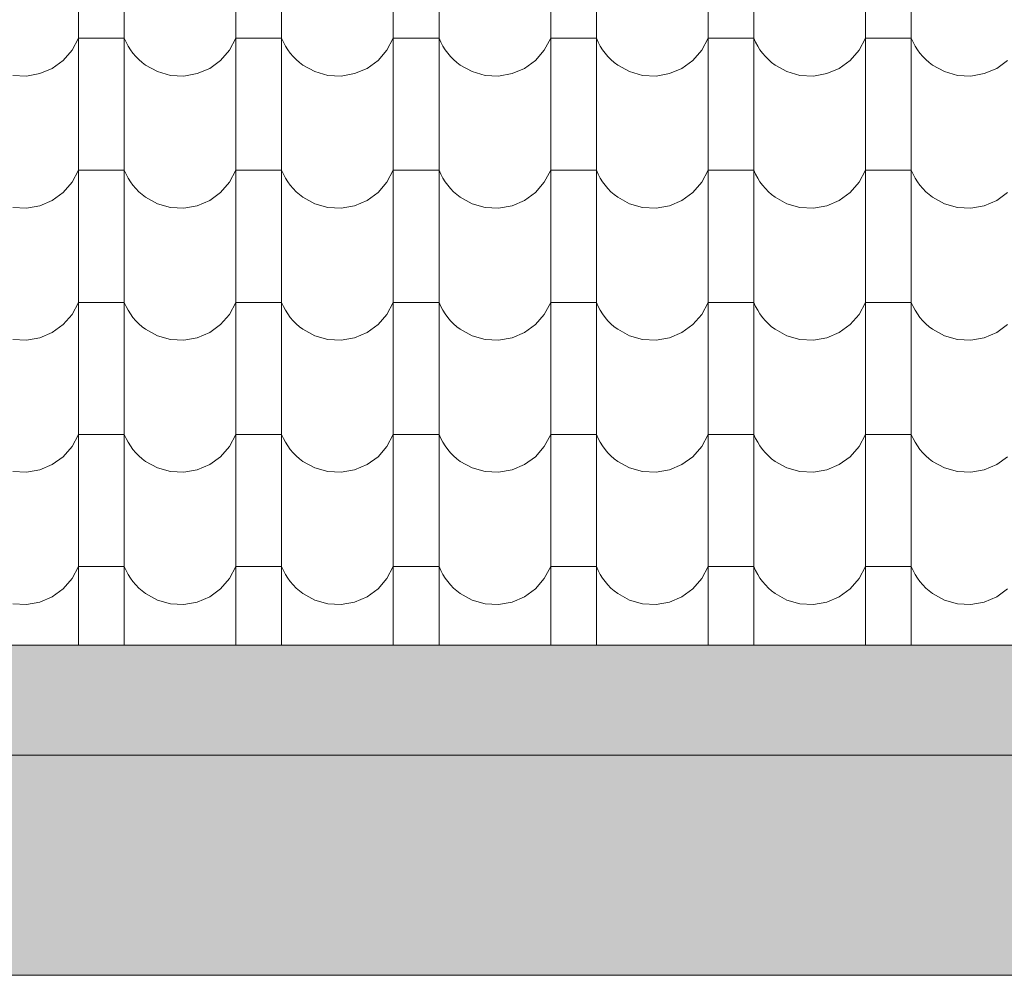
# Model space of a CAD drawing. Header units: millimetres. Extents: x -68772 to 137055, y -73300 to 19650.
# Tile 163 of 212: x 83115 to 84456, y -46900 to -45598. Entities that reach past the tile are written whole.
import ezdxf

# ---------------------------------------------------------------- set-up
doc = ezdxf.new("R2010")
doc.units = ezdxf.units.MM
doc.header["$MEASUREMENT"] = 0
doc.linetypes.add('Przerywana', pattern=[480, 240, -240])
for name, color, linetype, lineweight in [('Nowe_440-K Belki_Nr_pióra__1', 7, 'Continuous', 18), ('Nowe_810-G Ogólne_Nr_pióra__1', 7, 'Continuous', 18), ('Nowe_810-G Ogólne_Nr_pióra__26', 13, 'Continuous', 18)]:
    doc.layers.add(name, color=color, linetype=linetype, lineweight=lineweight)

# ---------------------------------------------------------------- blocks, each defined once
blk = doc.blocks.new('*X50')
at = {"layer": 'Nowe_810-G Ogólne_Nr_pióra__26', "color": 13, "linetype": 'Continuous', "lineweight": 18}
for p, q in [((83194.8, -45552.6), (83194.8, -45732.7)), ((83257.2, -45552.6), (83257.2, -45732.7)), ((83409.3, -45552.6), (83409.3, -45732.7)), ((83471.7, -45552.6), (83471.7, -45732.7)), ((83623.8, -45552.6), (83623.8, -45732.7)), ((83686.2, -45552.6), (83686.2, -45732.7)), ((83838.3, -45552.6), (83838.3, -45732.7)), ((83900.7, -45552.6), (83900.7, -45732.7)), ((84052.8, -45552.6), (84052.8, -45732.7)), ((84115.2, -45552.6), (84115.2, -45732.7)), ((84267.3, -45552.6), (84267.3, -45732.7)), ((84329.7, -45552.6), (84329.7, -45732.7)), ((83186.1, -45639.2), (83194.8, -45622.9)), ((83226, -45622.9), (83194.8, -45622.9)), ((83257.2, -45622.9), (83226, -45622.9)), ((83257.2, -45622.9), (83259.6, -45628.3)), ((83259.6, -45628.3), (83262.4, -45633.6)), ((83400.6, -45639.2), (83409.3, -45622.9)), ((83440.5, -45622.9), (83409.3, -45622.9)), ((83471.7, -45622.9), (83440.5, -45622.9)), ((83471.7, -45622.9), (83474.1, -45628.3)), ((83474.1, -45628.3), (83476.9, -45633.6)), ((83615.1, -45639.2), (83623.8, -45622.9)), ((83655, -45622.9), (83623.8, -45622.9)), ((83686.2, -45622.9), (83655, -45622.9)), ((83686.2, -45622.9), (83688.6, -45628.3)), ((83688.6, -45628.3), (83691.4, -45633.6)), ((83829.6, -45639.2), (83838.3, -45622.9)), ((83869.5, -45622.9), (83838.3, -45622.9)), ((83900.7, -45622.9), (83869.5, -45622.9)), ((83900.7, -45622.9), (83903.1, -45628.3)), ((83903.1, -45628.3), (83905.9, -45633.6)), ((84044.1, -45639.2), (84052.8, -45622.9)), ((84084, -45622.9), (84052.8, -45622.9)), ((84115.2, -45622.9), (84084, -45622.9)), ((84115.2, -45622.9), (84117.6, -45628.3)), ((84117.6, -45628.3), (84120.4, -45633.6)), ((84258.6, -45639.2), (84267.3, -45622.9)), ((84298.5, -45622.9), (84267.3, -45622.9)), ((84329.7, -45622.9), (84298.5, -45622.9)), ((84329.7, -45622.9), (84332.1, -45628.3)), ((84332.1, -45628.3), (84334.9, -45633.6)), ((83174, -45653.1), (83186.1, -45639.2)), ((83262.4, -45633.6), (83265.5, -45638.6)), ((83265.5, -45638.6), (83269, -45643.4)), ((83269, -45643.4), (83272.8, -45647.9)), ((83388.5, -45653.1), (83400.6, -45639.2)), ((83476.9, -45633.6), (83480, -45638.6)), ((83480, -45638.6), (83483.5, -45643.4)), ((83483.5, -45643.4), (83487.3, -45647.9)), ((83603, -45653.1), (83615.1, -45639.2)), ((83691.4, -45633.6), (83694.5, -45638.6)), ((83694.5, -45638.6), (83698, -45643.4)), ((83698, -45643.4), (83701.8, -45647.9)), ((83817.5, -45653.1), (83829.6, -45639.2)), ((83905.9, -45633.6), (83909, -45638.6)), ((83909, -45638.6), (83912.5, -45643.4)), ((83912.5, -45643.4), (83916.3, -45647.9)), ((84032, -45653.1), (84044.1, -45639.2)), ((84120.4, -45633.6), (84123.5, -45638.6)), ((84123.5, -45638.6), (84127, -45643.4)), ((84127, -45643.4), (84130.8, -45647.9)), ((84246.5, -45653.1), (84258.6, -45639.2)), ((84334.9, -45633.6), (84338, -45638.6)), ((84338, -45638.6), (84341.5, -45643.4)), ((84341.5, -45643.4), (84345.3, -45647.9)), ((83159.1, -45664), (83174, -45653.1)), ((83272.8, -45647.9), (83276.9, -45652.1)), ((83276.9, -45652.1), (83281.4, -45656)), ((83281.4, -45656), (83286.1, -45659.6)), ((83373.6, -45664), (83388.5, -45653.1)), ((83487.3, -45647.9), (83491.4, -45652.1)), ((83491.4, -45652.1), (83495.9, -45656)), ((83495.9, -45656), (83500.6, -45659.6)), ((83588.1, -45664), (83603, -45653.1)), ((83701.8, -45647.9), (83705.9, -45652.1)), ((83705.9, -45652.1), (83710.4, -45656)), ((83710.4, -45656), (83715.1, -45659.6)), ((83802.6, -45664), (83817.5, -45653.1)), ((83916.3, -45647.9), (83920.4, -45652.1)), ((83920.4, -45652.1), (83924.9, -45656)), ((83924.9, -45656), (83929.6, -45659.6)), ((84017.1, -45664), (84032, -45653.1)), ((84130.8, -45647.9), (84134.9, -45652.1)), ((84134.9, -45652.1), (84139.4, -45656)), ((84139.4, -45656), (84144.1, -45659.6)), ((84231.6, -45664), (84246.5, -45653.1)), ((84345.3, -45647.9), (84349.4, -45652.1)), ((84349.4, -45652.1), (84353.9, -45656)), ((84353.9, -45656), (84358.6, -45659.6)), ((84446.1, -45664), (84461, -45653.1)), ((83123.9, -45674.5), (83142.1, -45671.2)), ((83142.1, -45671.2), (83159.1, -45664)), ((83286.1, -45659.6), (83302.3, -45668.5)), ((83302.3, -45668.5), (83320, -45673.5)), ((83338.4, -45674.5), (83356.6, -45671.2)), ((83356.6, -45671.2), (83373.6, -45664)), ((83500.6, -45659.6), (83516.8, -45668.5)), ((83516.8, -45668.5), (83534.5, -45673.5)), ((83552.9, -45674.5), (83571.1, -45671.2)), ((83571.1, -45671.2), (83588.1, -45664)), ((83715.1, -45659.6), (83731.3, -45668.5)), ((83731.3, -45668.5), (83749, -45673.5)), ((83767.4, -45674.5), (83785.6, -45671.2)), ((83785.6, -45671.2), (83802.6, -45664)), ((83929.6, -45659.6), (83945.8, -45668.5)), ((83945.8, -45668.5), (83963.5, -45673.5)), ((83981.9, -45674.5), (84000.1, -45671.2)), ((84000.1, -45671.2), (84017.1, -45664)), ((84144.1, -45659.6), (84160.3, -45668.5)), ((84160.3, -45668.5), (84178, -45673.5)), ((84196.4, -45674.5), (84214.6, -45671.2)), ((84214.6, -45671.2), (84231.6, -45664)), ((84358.6, -45659.6), (84374.8, -45668.5)), ((84374.8, -45668.5), (84392.5, -45673.5)), ((84410.9, -45674.5), (84429.1, -45671.2)), ((84429.1, -45671.2), (84446.1, -45664)), ((83105.5, -45673.5), (83123.9, -45674.5)), ((83320, -45673.5), (83338.4, -45674.5)), ((83534.5, -45673.5), (83552.9, -45674.5)), ((83749, -45673.5), (83767.4, -45674.5)), ((83963.5, -45673.5), (83981.9, -45674.5)), ((84178, -45673.5), (84196.4, -45674.5)), ((84392.5, -45673.5), (84410.9, -45674.5)), ((83194.8, -45732.7), (83194.8, -45912.7)), ((83257.2, -45732.7), (83257.2, -45912.7)), ((83409.3, -45732.7), (83409.3, -45912.7)), ((83471.7, -45732.7), (83471.7, -45912.7)), ((83623.8, -45732.7), (83623.8, -45912.7)), ((83686.2, -45732.7), (83686.2, -45912.7)), ((83838.3, -45732.7), (83838.3, -45912.7)), ((83900.7, -45732.7), (83900.7, -45912.7)), ((84052.8, -45732.7), (84052.8, -45912.7)), ((84115.2, -45732.7), (84115.2, -45912.7)), ((84267.3, -45732.7), (84267.3, -45912.7)), ((84329.7, -45732.7), (84329.7, -45912.7)), ((83186.1, -45819.2), (83194.8, -45802.9)), ((83226, -45802.9), (83194.8, -45802.9)), ((83257.2, -45802.9), (83226, -45802.9)), ((83257.2, -45802.9), (83259.6, -45808.4)), ((83400.6, -45819.2), (83409.3, -45802.9)), ((83440.5, -45802.9), (83409.3, -45802.9)), ((83471.7, -45802.9), (83440.5, -45802.9)), ((83471.7, -45802.9), (83474.1, -45808.4)), ((83615.1, -45819.2), (83623.8, -45802.9)), ((83655, -45802.9), (83623.8, -45802.9)), ((83686.2, -45802.9), (83655, -45802.9)), ((83686.2, -45802.9), (83688.6, -45808.4)), ((83829.6, -45819.2), (83838.3, -45802.9)), ((83869.5, -45802.9), (83838.3, -45802.9)), ((83900.7, -45802.9), (83869.5, -45802.9)), ((83900.7, -45802.9), (83903.1, -45808.4)), ((84044.1, -45819.2), (84052.8, -45802.9)), ((84084, -45802.9), (84052.8, -45802.9)), ((84115.2, -45802.9), (84084, -45802.9)), ((84115.2, -45802.9), (84117.6, -45808.4)), ((84258.6, -45819.2), (84267.3, -45802.9)), ((84298.5, -45802.9), (84267.3, -45802.9)), ((84329.7, -45802.9), (84298.5, -45802.9)), ((84329.7, -45802.9), (84332.1, -45808.4)), ((83259.6, -45808.4), (83262.4, -45813.6)), ((83262.4, -45813.6), (83265.5, -45818.6)), ((83265.5, -45818.6), (83269, -45823.4)), ((83474.1, -45808.4), (83476.9, -45813.6)), ((83476.9, -45813.6), (83480, -45818.6)), ((83480, -45818.6), (83483.5, -45823.4)), ((83688.6, -45808.4), (83691.4, -45813.6)), ((83691.4, -45813.6), (83694.5, -45818.6)), ((83694.5, -45818.6), (83698, -45823.4)), ((83903.1, -45808.4), (83905.9, -45813.6)), ((83905.9, -45813.6), (83909, -45818.6)), ((83909, -45818.6), (83912.5, -45823.4)), ((84117.6, -45808.4), (84120.4, -45813.6)), ((84120.4, -45813.6), (84123.5, -45818.6)), ((84123.5, -45818.6), (84127, -45823.4)), ((84332.1, -45808.4), (84334.9, -45813.6)), ((84334.9, -45813.6), (84338, -45818.6)), ((84338, -45818.6), (84341.5, -45823.4)), ((83174, -45833.2), (83186.1, -45819.2)), ((83269, -45823.4), (83272.8, -45827.9)), ((83272.8, -45827.9), (83276.9, -45832.2)), ((83276.9, -45832.2), (83281.4, -45836.1)), ((83388.5, -45833.2), (83400.6, -45819.2)), ((83483.5, -45823.4), (83487.3, -45827.9)), ((83487.3, -45827.9), (83491.4, -45832.2)), ((83491.4, -45832.2), (83495.9, -45836.1)), ((83603, -45833.2), (83615.1, -45819.2)), ((83698, -45823.4), (83701.8, -45827.9)), ((83701.8, -45827.9), (83705.9, -45832.2)), ((83705.9, -45832.2), (83710.4, -45836.1)), ((83817.5, -45833.2), (83829.6, -45819.2)), ((83912.5, -45823.4), (83916.3, -45827.9)), ((83916.3, -45827.9), (83920.4, -45832.2)), ((83920.4, -45832.2), (83924.9, -45836.1)), ((84032, -45833.2), (84044.1, -45819.2)), ((84127, -45823.4), (84130.8, -45827.9)), ((84130.8, -45827.9), (84134.9, -45832.2)), ((84134.9, -45832.2), (84139.4, -45836.1)), ((84246.5, -45833.2), (84258.6, -45819.2)), ((84341.5, -45823.4), (84345.3, -45827.9)), ((84345.3, -45827.9), (84349.4, -45832.2)), ((84349.4, -45832.2), (84353.9, -45836.1)), ((83142.1, -45851.3), (83159.1, -45844)), ((83159.1, -45844), (83174, -45833.2)), ((83281.4, -45836.1), (83286.1, -45839.7)), ((83286.1, -45839.7), (83302.3, -45848.6)), ((83356.6, -45851.3), (83373.6, -45844)), ((83373.6, -45844), (83388.5, -45833.2)), ((83495.9, -45836.1), (83500.6, -45839.7)), ((83500.6, -45839.7), (83516.8, -45848.6)), ((83571.1, -45851.3), (83588.1, -45844)), ((83588.1, -45844), (83603, -45833.2)), ((83710.4, -45836.1), (83715.1, -45839.7)), ((83715.1, -45839.7), (83731.3, -45848.6)), ((83785.6, -45851.3), (83802.6, -45844)), ((83802.6, -45844), (83817.5, -45833.2)), ((83924.9, -45836.1), (83929.6, -45839.7)), ((83929.6, -45839.7), (83945.8, -45848.6)), ((84000.1, -45851.3), (84017.1, -45844)), ((84017.1, -45844), (84032, -45833.2)), ((84139.4, -45836.1), (84144.1, -45839.7)), ((84144.1, -45839.7), (84160.3, -45848.6)), ((84214.6, -45851.3), (84231.6, -45844)), ((84231.6, -45844), (84246.5, -45833.2)), ((84353.9, -45836.1), (84358.6, -45839.7)), ((84358.6, -45839.7), (84374.8, -45848.6)), ((84429.1, -45851.3), (84446.1, -45844)), ((84446.1, -45844), (84461, -45833.2)), ((83105.5, -45853.6), (83123.9, -45854.5)), ((83123.9, -45854.5), (83142.1, -45851.3)), ((83302.3, -45848.6), (83320, -45853.6)), ((83320, -45853.6), (83338.4, -45854.5)), ((83338.4, -45854.5), (83356.6, -45851.3)), ((83516.8, -45848.6), (83534.5, -45853.6)), ((83534.5, -45853.6), (83552.9, -45854.5)), ((83552.9, -45854.5), (83571.1, -45851.3)), ((83731.3, -45848.6), (83749, -45853.6)), ((83749, -45853.6), (83767.4, -45854.5)), ((83767.4, -45854.5), (83785.6, -45851.3)), ((83945.8, -45848.6), (83963.5, -45853.6)), ((83963.5, -45853.6), (83981.9, -45854.5)), ((83981.9, -45854.5), (84000.1, -45851.3)), ((84160.3, -45848.6), (84178, -45853.6)), ((84178, -45853.6), (84196.4, -45854.5)), ((84196.4, -45854.5), (84214.6, -45851.3)), ((84374.8, -45848.6), (84392.5, -45853.6)), ((84392.5, -45853.6), (84410.9, -45854.5)), ((84410.9, -45854.5), (84429.1, -45851.3)), ((83194.8, -45912.7), (83194.8, -46092.8)), ((83257.2, -45912.7), (83257.2, -46092.8)), ((83409.3, -45912.7), (83409.3, -46092.8)), ((83471.7, -45912.7), (83471.7, -46092.8)), ((83623.8, -45912.7), (83623.8, -46092.8)), ((83686.2, -45912.7), (83686.2, -46092.8)), ((83838.3, -45912.7), (83838.3, -46092.8)), ((83900.7, -45912.7), (83900.7, -46092.8)), ((84052.8, -45912.7), (84052.8, -46092.8)), ((84115.2, -45912.7), (84115.2, -46092.8)), ((84267.3, -45912.7), (84267.3, -46092.8)), ((84329.7, -45912.7), (84329.7, -46092.8)), ((83186.1, -45999.3), (83194.8, -45983)), ((83226, -45983), (83194.8, -45983)), ((83257.2, -45983), (83226, -45983)), ((83257.2, -45983), (83259.6, -45988.4)), ((83259.6, -45988.4), (83262.4, -45993.7)), ((83400.6, -45999.3), (83409.3, -45983)), ((83440.5, -45983), (83409.3, -45983)), ((83471.7, -45983), (83440.5, -45983)), ((83471.7, -45983), (83474.1, -45988.4)), ((83474.1, -45988.4), (83476.9, -45993.7)), ((83615.1, -45999.3), (83623.8, -45983)), ((83655, -45983), (83623.8, -45983)), ((83686.2, -45983), (83655, -45983)), ((83686.2, -45983), (83688.6, -45988.4)), ((83688.6, -45988.4), (83691.4, -45993.7)), ((83829.6, -45999.3), (83838.3, -45983)), ((83869.5, -45983), (83838.3, -45983)), ((83900.7, -45983), (83869.5, -45983)), ((83900.7, -45983), (83903.1, -45988.4)), ((83903.1, -45988.4), (83905.9, -45993.7)), ((84044.1, -45999.3), (84052.8, -45983)), ((84084, -45983), (84052.8, -45983)), ((84115.2, -45983), (84084, -45983)), ((84115.2, -45983), (84117.6, -45988.4)), ((84117.6, -45988.4), (84120.4, -45993.7)), ((84258.6, -45999.3), (84267.3, -45983)), ((84298.5, -45983), (84267.3, -45983)), ((84329.7, -45983), (84298.5, -45983)), ((84329.7, -45983), (84332.1, -45988.4)), ((84332.1, -45988.4), (84334.9, -45993.7)), ((83174, -46013.2), (83186.1, -45999.3)), ((83262.4, -45993.7), (83265.5, -45998.7)), ((83265.5, -45998.7), (83269, -46003.5)), ((83269, -46003.5), (83272.8, -46008)), ((83388.5, -46013.2), (83400.6, -45999.3)), ((83476.9, -45993.7), (83480, -45998.7)), ((83480, -45998.7), (83483.5, -46003.5)), ((83483.5, -46003.5), (83487.3, -46008)), ((83603, -46013.2), (83615.1, -45999.3)), ((83691.4, -45993.7), (83694.5, -45998.7)), ((83694.5, -45998.7), (83698, -46003.5)), ((83698, -46003.5), (83701.8, -46008)), ((83817.5, -46013.2), (83829.6, -45999.3)), ((83905.9, -45993.7), (83909, -45998.7)), ((83909, -45998.7), (83912.5, -46003.5)), ((83912.5, -46003.5), (83916.3, -46008)), ((84032, -46013.2), (84044.1, -45999.3)), ((84120.4, -45993.7), (84123.5, -45998.7)), ((84123.5, -45998.7), (84127, -46003.5)), ((84127, -46003.5), (84130.8, -46008)), ((84246.5, -46013.2), (84258.6, -45999.3)), ((84334.9, -45993.7), (84338, -45998.7)), ((84338, -45998.7), (84341.5, -46003.5)), ((84341.5, -46003.5), (84345.3, -46008)), ((83159.1, -46024.1), (83174, -46013.2)), ((83272.8, -46008), (83276.9, -46012.2)), ((83276.9, -46012.2), (83281.4, -46016.1)), ((83281.4, -46016.1), (83286.1, -46019.7)), ((83286.1, -46019.7), (83302.3, -46028.6)), ((83373.6, -46024.1), (83388.5, -46013.2)), ((83487.3, -46008), (83491.4, -46012.2)), ((83491.4, -46012.2), (83495.9, -46016.1)), ((83495.9, -46016.1), (83500.6, -46019.7)), ((83500.6, -46019.7), (83516.8, -46028.6)), ((83588.1, -46024.1), (83603, -46013.2)), ((83701.8, -46008), (83705.9, -46012.2)), ((83705.9, -46012.2), (83710.4, -46016.1)), ((83710.4, -46016.1), (83715.1, -46019.7)), ((83715.1, -46019.7), (83731.3, -46028.6)), ((83802.6, -46024.1), (83817.5, -46013.2)), ((83916.3, -46008), (83920.4, -46012.2)), ((83920.4, -46012.2), (83924.9, -46016.1)), ((83924.9, -46016.1), (83929.6, -46019.7)), ((83929.6, -46019.7), (83945.8, -46028.6)), ((84017.1, -46024.1), (84032, -46013.2)), ((84130.8, -46008), (84134.9, -46012.2)), ((84134.9, -46012.2), (84139.4, -46016.1)), ((84139.4, -46016.1), (84144.1, -46019.7)), ((84144.1, -46019.7), (84160.3, -46028.6)), ((84231.6, -46024.1), (84246.5, -46013.2)), ((84345.3, -46008), (84349.4, -46012.2)), ((84349.4, -46012.2), (84353.9, -46016.1)), ((84353.9, -46016.1), (84358.6, -46019.7)), ((84358.6, -46019.7), (84374.8, -46028.6)), ((84446.1, -46024.1), (84461, -46013.2)), ((83105.5, -46033.6), (83123.9, -46034.6)), ((83123.9, -46034.6), (83142.1, -46031.3)), ((83142.1, -46031.3), (83159.1, -46024.1)), ((83302.3, -46028.6), (83320, -46033.6)), ((83320, -46033.6), (83338.4, -46034.6)), ((83338.4, -46034.6), (83356.6, -46031.3)), ((83356.6, -46031.3), (83373.6, -46024.1)), ((83516.8, -46028.6), (83534.5, -46033.6)), ((83534.5, -46033.6), (83552.9, -46034.6)), ((83552.9, -46034.6), (83571.1, -46031.3)), ((83571.1, -46031.3), (83588.1, -46024.1)), ((83731.3, -46028.6), (83749, -46033.6)), ((83749, -46033.6), (83767.4, -46034.6)), ((83767.4, -46034.6), (83785.6, -46031.3)), ((83785.6, -46031.3), (83802.6, -46024.1)), ((83945.8, -46028.6), (83963.5, -46033.6)), ((83963.5, -46033.6), (83981.9, -46034.6)), ((83981.9, -46034.6), (84000.1, -46031.3)), ((84000.1, -46031.3), (84017.1, -46024.1)), ((84160.3, -46028.6), (84178, -46033.6)), ((84178, -46033.6), (84196.4, -46034.6)), ((84196.4, -46034.6), (84214.6, -46031.3)), ((84214.6, -46031.3), (84231.6, -46024.1)), ((84374.8, -46028.6), (84392.5, -46033.6)), ((84392.5, -46033.6), (84410.9, -46034.6)), ((84410.9, -46034.6), (84429.1, -46031.3)), ((84429.1, -46031.3), (84446.1, -46024.1)), ((83194.8, -46092.8), (83194.8, -46272.8)), ((83257.2, -46092.8), (83257.2, -46272.8)), ((83409.3, -46092.8), (83409.3, -46272.8)), ((83471.7, -46092.8), (83471.7, -46272.8)), ((83623.8, -46092.8), (83623.8, -46272.8)), ((83686.2, -46092.8), (83686.2, -46272.8)), ((83838.3, -46092.8), (83838.3, -46272.8)), ((83900.7, -46092.8), (83900.7, -46272.8)), ((84052.8, -46092.8), (84052.8, -46272.8)), ((84115.2, -46092.8), (84115.2, -46272.8)), ((84267.3, -46092.8), (84267.3, -46272.8)), ((84329.7, -46092.8), (84329.7, -46272.8)), ((83186.1, -46179.3), (83194.8, -46163)), ((83226, -46163), (83194.8, -46163)), ((83257.2, -46163), (83226, -46163)), ((83257.2, -46163), (83259.6, -46168.5)), ((83400.6, -46179.3), (83409.3, -46163)), ((83440.5, -46163), (83409.3, -46163)), ((83471.7, -46163), (83440.5, -46163)), ((83471.7, -46163), (83474.1, -46168.5)), ((83615.1, -46179.3), (83623.8, -46163)), ((83655, -46163), (83623.8, -46163)), ((83686.2, -46163), (83655, -46163)), ((83686.2, -46163), (83688.6, -46168.5)), ((83829.6, -46179.3), (83838.3, -46163)), ((83869.5, -46163), (83838.3, -46163)), ((83900.7, -46163), (83869.5, -46163)), ((83900.7, -46163), (83903.1, -46168.5)), ((84044.1, -46179.3), (84052.8, -46163)), ((84084, -46163), (84052.8, -46163)), ((84115.2, -46163), (84084, -46163)), ((84115.2, -46163), (84117.6, -46168.5)), ((84258.6, -46179.3), (84267.3, -46163)), ((84298.5, -46163), (84267.3, -46163)), ((84329.7, -46163), (84298.5, -46163)), ((84329.7, -46163), (84332.1, -46168.5)), ((83174, -46193.3), (83186.1, -46179.3)), ((83259.6, -46168.5), (83262.4, -46173.7)), ((83262.4, -46173.7), (83265.5, -46178.7)), ((83265.5, -46178.7), (83269, -46183.5)), ((83388.5, -46193.3), (83400.6, -46179.3)), ((83474.1, -46168.5), (83476.9, -46173.7)), ((83476.9, -46173.7), (83480, -46178.7)), ((83480, -46178.7), (83483.5, -46183.5)), ((83603, -46193.3), (83615.1, -46179.3)), ((83688.6, -46168.5), (83691.4, -46173.7)), ((83691.4, -46173.7), (83694.5, -46178.7)), ((83694.5, -46178.7), (83698, -46183.5)), ((83817.5, -46193.3), (83829.6, -46179.3)), ((83903.1, -46168.5), (83905.9, -46173.7)), ((83905.9, -46173.7), (83909, -46178.7)), ((83909, -46178.7), (83912.5, -46183.5)), ((84032, -46193.3), (84044.1, -46179.3)), ((84117.6, -46168.5), (84120.4, -46173.7)), ((84120.4, -46173.7), (84123.5, -46178.7)), ((84123.5, -46178.7), (84127, -46183.5)), ((84246.5, -46193.3), (84258.6, -46179.3)), ((84332.1, -46168.5), (84334.9, -46173.7)), ((84334.9, -46173.7), (84338, -46178.7)), ((84338, -46178.7), (84341.5, -46183.5)), ((83159.1, -46204.1), (83174, -46193.3)), ((83269, -46183.5), (83272.8, -46188)), ((83272.8, -46188), (83276.9, -46192.3)), ((83276.9, -46192.3), (83281.4, -46196.2)), ((83373.6, -46204.1), (83388.5, -46193.3)), ((83483.5, -46183.5), (83487.3, -46188)), ((83487.3, -46188), (83491.4, -46192.3)), ((83491.4, -46192.3), (83495.9, -46196.2)), ((83588.1, -46204.1), (83603, -46193.3)), ((83698, -46183.5), (83701.8, -46188)), ((83701.8, -46188), (83705.9, -46192.3)), ((83705.9, -46192.3), (83710.4, -46196.2)), ((83802.6, -46204.1), (83817.5, -46193.3)), ((83912.5, -46183.5), (83916.3, -46188)), ((83916.3, -46188), (83920.4, -46192.3)), ((83920.4, -46192.3), (83924.9, -46196.2)), ((84017.1, -46204.1), (84032, -46193.3)), ((84127, -46183.5), (84130.8, -46188)), ((84130.8, -46188), (84134.9, -46192.3)), ((84134.9, -46192.3), (84139.4, -46196.2)), ((84231.6, -46204.1), (84246.5, -46193.3)), ((84341.5, -46183.5), (84345.3, -46188)), ((84345.3, -46188), (84349.4, -46192.3)), ((84349.4, -46192.3), (84353.9, -46196.2)), ((84446.1, -46204.1), (84461, -46193.3)), ((83142.1, -46211.4), (83159.1, -46204.1)), ((83281.4, -46196.2), (83286.1, -46199.8)), ((83286.1, -46199.8), (83302.3, -46208.7)), ((83356.6, -46211.4), (83373.6, -46204.1)), ((83495.9, -46196.2), (83500.6, -46199.8)), ((83500.6, -46199.8), (83516.8, -46208.7)), ((83571.1, -46211.4), (83588.1, -46204.1)), ((83710.4, -46196.2), (83715.1, -46199.8)), ((83715.1, -46199.8), (83731.3, -46208.7)), ((83785.6, -46211.4), (83802.6, -46204.1)), ((83924.9, -46196.2), (83929.6, -46199.8)), ((83929.6, -46199.8), (83945.8, -46208.7)), ((84000.1, -46211.4), (84017.1, -46204.1)), ((84139.4, -46196.2), (84144.1, -46199.8)), ((84144.1, -46199.8), (84160.3, -46208.7)), ((84214.6, -46211.4), (84231.6, -46204.1)), ((84353.9, -46196.2), (84358.6, -46199.8)), ((84358.6, -46199.8), (84374.8, -46208.7)), ((84429.1, -46211.4), (84446.1, -46204.1)), ((83105.5, -46213.7), (83123.9, -46214.6)), ((83123.9, -46214.6), (83142.1, -46211.4)), ((83302.3, -46208.7), (83320, -46213.7)), ((83320, -46213.7), (83338.4, -46214.6)), ((83338.4, -46214.6), (83356.6, -46211.4)), ((83516.8, -46208.7), (83534.5, -46213.7)), ((83534.5, -46213.7), (83552.9, -46214.6)), ((83552.9, -46214.6), (83571.1, -46211.4)), ((83731.3, -46208.7), (83749, -46213.7)), ((83749, -46213.7), (83767.4, -46214.6)), ((83767.4, -46214.6), (83785.6, -46211.4)), ((83945.8, -46208.7), (83963.5, -46213.7)), ((83963.5, -46213.7), (83981.9, -46214.6)), ((83981.9, -46214.6), (84000.1, -46211.4)), ((84160.3, -46208.7), (84178, -46213.7)), ((84178, -46213.7), (84196.4, -46214.6)), ((84196.4, -46214.6), (84214.6, -46211.4)), ((84374.8, -46208.7), (84392.5, -46213.7)), ((84392.5, -46213.7), (84410.9, -46214.6)), ((84410.9, -46214.6), (84429.1, -46211.4)), ((83194.8, -46272.8), (83194.8, -46450.2)), ((83257.2, -46272.8), (83257.2, -46450.2)), ((83409.3, -46272.8), (83409.3, -46450.2)), ((83471.7, -46272.8), (83471.7, -46450.2)), ((83623.8, -46272.8), (83623.8, -46450.2)), ((83686.2, -46272.8), (83686.2, -46450.2)), ((83838.3, -46272.8), (83838.3, -46450.2)), ((83900.7, -46272.8), (83900.7, -46450.2)), ((84052.8, -46272.8), (84052.8, -46450.2)), ((84115.2, -46272.8), (84115.2, -46450.2)), ((84267.3, -46272.8), (84267.3, -46450.2)), ((84329.7, -46272.8), (84329.7, -46450.2)), ((83186.1, -46359.4), (83194.8, -46343.1)), ((83226, -46343.1), (83194.8, -46343.1)), ((83257.2, -46343.1), (83226, -46343.1)), ((83257.2, -46343.1), (83259.6, -46348.5)), ((83259.6, -46348.5), (83262.4, -46353.8)), ((83262.4, -46353.8), (83265.5, -46358.8)), ((83400.6, -46359.4), (83409.3, -46343.1)), ((83440.5, -46343.1), (83409.3, -46343.1)), ((83471.7, -46343.1), (83440.5, -46343.1)), ((83471.7, -46343.1), (83474.1, -46348.5)), ((83474.1, -46348.5), (83476.9, -46353.8)), ((83476.9, -46353.8), (83480, -46358.8)), ((83615.1, -46359.4), (83623.8, -46343.1)), ((83655, -46343.1), (83623.8, -46343.1)), ((83686.2, -46343.1), (83655, -46343.1)), ((83686.2, -46343.1), (83688.6, -46348.5)), ((83688.6, -46348.5), (83691.4, -46353.8)), ((83691.4, -46353.8), (83694.5, -46358.8)), ((83829.6, -46359.4), (83838.3, -46343.1)), ((83869.5, -46343.1), (83838.3, -46343.1)), ((83900.7, -46343.1), (83869.5, -46343.1)), ((83900.7, -46343.1), (83903.1, -46348.5)), ((83903.1, -46348.5), (83905.9, -46353.8)), ((83905.9, -46353.8), (83909, -46358.8)), ((84044.1, -46359.4), (84052.8, -46343.1)), ((84084, -46343.1), (84052.8, -46343.1)), ((84115.2, -46343.1), (84084, -46343.1)), ((84115.2, -46343.1), (84117.6, -46348.5)), ((84117.6, -46348.5), (84120.4, -46353.8)), ((84120.4, -46353.8), (84123.5, -46358.8)), ((84258.6, -46359.4), (84267.3, -46343.1)), ((84298.5, -46343.1), (84267.3, -46343.1)), ((84329.7, -46343.1), (84298.5, -46343.1)), ((84329.7, -46343.1), (84332.1, -46348.5)), ((84332.1, -46348.5), (84334.9, -46353.8)), ((84334.9, -46353.8), (84338, -46358.8)), ((83174, -46373.3), (83186.1, -46359.4)), ((83265.5, -46358.8), (83269, -46363.6)), ((83269, -46363.6), (83272.8, -46368.1)), ((83272.8, -46368.1), (83276.9, -46372.3)), ((83388.5, -46373.3), (83400.6, -46359.4)), ((83480, -46358.8), (83483.5, -46363.6)), ((83483.5, -46363.6), (83487.3, -46368.1)), ((83487.3, -46368.1), (83491.4, -46372.3)), ((83603, -46373.3), (83615.1, -46359.4)), ((83694.5, -46358.8), (83698, -46363.6)), ((83698, -46363.6), (83701.8, -46368.1)), ((83701.8, -46368.1), (83705.9, -46372.3)), ((83817.5, -46373.3), (83829.6, -46359.4)), ((83909, -46358.8), (83912.5, -46363.6)), ((83912.5, -46363.6), (83916.3, -46368.1)), ((83916.3, -46368.1), (83920.4, -46372.3)), ((84032, -46373.3), (84044.1, -46359.4)), ((84123.5, -46358.8), (84127, -46363.6)), ((84127, -46363.6), (84130.8, -46368.1)), ((84130.8, -46368.1), (84134.9, -46372.3)), ((84246.5, -46373.3), (84258.6, -46359.4)), ((84338, -46358.8), (84341.5, -46363.6)), ((84341.5, -46363.6), (84345.3, -46368.1)), ((84345.3, -46368.1), (84349.4, -46372.3)), ((83159.1, -46384.2), (83174, -46373.3)), ((83276.9, -46372.3), (83281.4, -46376.2)), ((83281.4, -46376.2), (83286.1, -46379.8)), ((83286.1, -46379.8), (83302.3, -46388.7)), ((83373.6, -46384.2), (83388.5, -46373.3)), ((83491.4, -46372.3), (83495.9, -46376.2)), ((83495.9, -46376.2), (83500.6, -46379.8)), ((83500.6, -46379.8), (83516.8, -46388.7)), ((83588.1, -46384.2), (83603, -46373.3)), ((83705.9, -46372.3), (83710.4, -46376.2)), ((83710.4, -46376.2), (83715.1, -46379.8)), ((83715.1, -46379.8), (83731.3, -46388.7)), ((83802.6, -46384.2), (83817.5, -46373.3)), ((83920.4, -46372.3), (83924.9, -46376.2)), ((83924.9, -46376.2), (83929.6, -46379.8)), ((83929.6, -46379.8), (83945.8, -46388.7)), ((84017.1, -46384.2), (84032, -46373.3)), ((84134.9, -46372.3), (84139.4, -46376.2)), ((84139.4, -46376.2), (84144.1, -46379.8)), ((84144.1, -46379.8), (84160.3, -46388.7)), ((84231.6, -46384.2), (84246.5, -46373.3)), ((84349.4, -46372.3), (84353.9, -46376.2)), ((84353.9, -46376.2), (84358.6, -46379.8)), ((84358.6, -46379.8), (84374.8, -46388.7)), ((84446.1, -46384.2), (84461, -46373.3)), ((83105.5, -46393.7), (83123.9, -46394.7)), ((83123.9, -46394.7), (83142.1, -46391.4)), ((83142.1, -46391.4), (83159.1, -46384.2)), ((83302.3, -46388.7), (83320, -46393.7)), ((83320, -46393.7), (83338.4, -46394.7)), ((83338.4, -46394.7), (83356.6, -46391.4)), ((83356.6, -46391.4), (83373.6, -46384.2)), ((83516.8, -46388.7), (83534.5, -46393.7)), ((83534.5, -46393.7), (83552.9, -46394.7)), ((83552.9, -46394.7), (83571.1, -46391.4)), ((83571.1, -46391.4), (83588.1, -46384.2)), ((83731.3, -46388.7), (83749, -46393.7)), ((83749, -46393.7), (83767.4, -46394.7)), ((83767.4, -46394.7), (83785.6, -46391.4)), ((83785.6, -46391.4), (83802.6, -46384.2)), ((83945.8, -46388.7), (83963.5, -46393.7)), ((83963.5, -46393.7), (83981.9, -46394.7)), ((83981.9, -46394.7), (84000.1, -46391.4)), ((84000.1, -46391.4), (84017.1, -46384.2)), ((84160.3, -46388.7), (84178, -46393.7)), ((84178, -46393.7), (84196.4, -46394.7)), ((84196.4, -46394.7), (84214.6, -46391.4)), ((84214.6, -46391.4), (84231.6, -46384.2)), ((84374.8, -46388.7), (84392.5, -46393.7)), ((84392.5, -46393.7), (84410.9, -46394.7)), ((84410.9, -46394.7), (84429.1, -46391.4)), ((84429.1, -46391.4), (84446.1, -46384.2))]:
    blk.add_line(p, q, dxfattribs=at)
blk = doc.blocks.new('Wypełnienie_3', base_point=(0, 2000))
at = {"layer": 'Nowe_810-G Ogólne_Nr_pióra__1', "color": 7, "linetype": 'Przerywana', "lineweight": 18}
blk.add_line((89577.5, -46450.2), (67274, -46450.2), dxfattribs=at)
at = {"layer": 'Nowe_810-G Ogólne_Nr_pióra__26', "color": 13, "linetype": 'Przerywana', "lineweight": 18}
blk.add_blockref('*X50', (0, 0), dxfattribs=at)

msp = doc.modelspace()

# ---------------------------------------------------------------- hatches: boundary and pattern name
at = {"layer": 'Nowe_810-G Ogólne_Nr_pióra__26', "linetype": 'Continuous', "lineweight": 18}
for points in [[(89577.5, -46450.2), (67274, -46450.2), (67274, -46600.2), (89577.5, -46600.2)], [(89584.8, -46900.2), (67274, -46900.2), (67274, -46600.2), (89580, -46600.2)]]:
    msp.add_hatch(color=13, dxfattribs=at).paths.add_polyline_path(points)

# ---------------------------------------------------------------- linework, layer by layer
at = {"layer": 'Nowe_440-K Belki_Nr_pióra__1', "color": 7, "linetype": 'Continuous', "lineweight": 18}
msp.add_line((67274, -46900.2), (89584.8, -46900.2), dxfattribs=at)
at = {"layer": 'Nowe_810-G Ogólne_Nr_pióra__1', "color": 7, "linetype": 'Continuous', "lineweight": 18, "flags": 128}
for points in [[(89577.5, -46450.2), (67274, -46450.2), (67274, -46600.2), (89577.5, -46600.2)], [(89584.8, -46900.2), (67274, -46900.2), (67274, -46600.2), (89580, -46600.2)]]:
    msp.add_lwpolyline(points, close=True, dxfattribs=at)

# ---------------------------------------------------------------- block references
at = {"layer": 'Nowe_810-G Ogólne_Nr_pióra__26', "color": 13, "linetype": 'Przerywana', "lineweight": 18}
msp.add_blockref('Wypełnienie_3', (0, 2000), dxfattribs=at)

doc.saveas('drawing.dxf')
